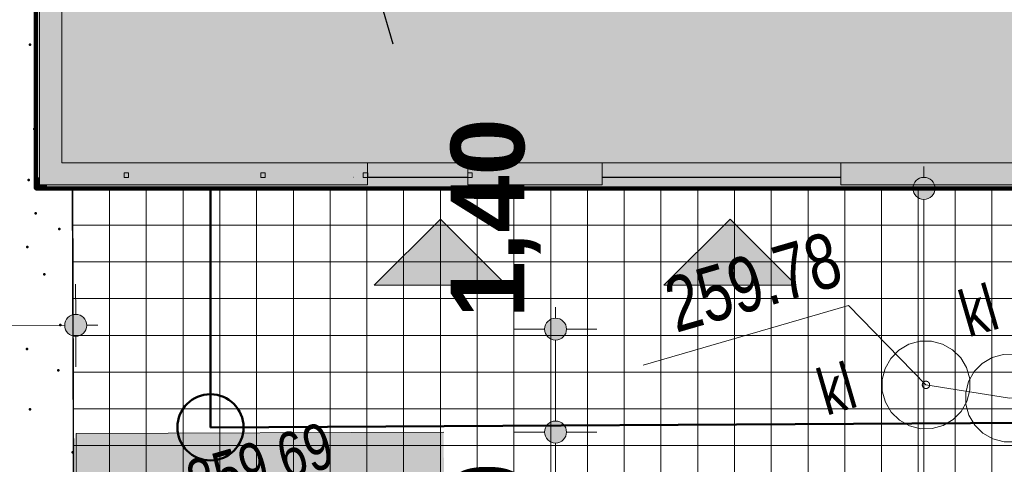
# Model space of a CAD drawing. Header units: millimetres. Extents: x -105537 to 923666, y -162842 to 175608.
# Tile 8 of 41: x -722 to 12670, y -3754 to 2296. Entities that reach past the tile are written whole.
import ezdxf
from ezdxf.xclip import XClip

# ---------------------------------------------------------------- set-up
doc = ezdxf.new("R2010")
doc.units = ezdxf.units.MM
doc.header["$MEASUREMENT"] = 0
doc.header["$XCLIPFRAME"] = 0
doc.linetypes.add('Przerywana', pattern=[2400, 1200, -1200])
doc.linetypes.add('Wipeout_Contour', pattern=[1000, 0, -1000])
for name, color, linetype, lineweight in [('0_Nr_pióra__1', 7, 'Continuous', 13), ('Nowe_01-PZT-WYPEŁNIENIA_Nr_pióra__18', 9, 'Continuous', 13), ('Nowe_01-PZT-WYPEŁNIENIA_Nr_pióra__208', 7, 'Continuous', 100), ('Nowe_02-PZT-OBIEKTY_Nr_pióra__1', 7, 'Continuous', 13), ('Nowe_02-PZT-OBIEKTY_Nr_pióra__4', 7, 'Continuous', 13), ('Nowe_02-PZT-OBIEKTY_Nr_pióra__46', 7, 'Continuous', 15), ('Nowe_A__SCIANY_Nr_pióra__27', 7, 'Continuous', 25), ('Nowe_A__SCIANY_Nr_pióra__87', 7, 'Continuous', 13), ('Nowe_A__STROPY_Nr_pióra__89', 7, 'Continuous', 13), ('Nowe_A_TER_UZBROJENIE_Nr_pióra__223', 34, 'Continuous', 50), ('Nowe_A_WYM_SYTUACJA_Nr_pióra__1', 7, 'Continuous', 13), ('Nowe_A_WYM_SYTUACJA_Nr_pióra__25', 7, 'Continuous', 25), ('Nowe_A_WYM_SYTUACJA_Nr_pióra__45', 7, 'Continuous', 15), ('Nowe_A_WYM_SYTUACJA_Nr_pióra__85', 7, 'Continuous', 13), ('Wadowice Wałowa mdcp500_2_GES_PrzewodKanalizacyjny_Nr_pióra__34', 34, 'Continuous', 18), ('Wadowice Wałowa mdcp500_2_GES_Rzedna_Nr_pióra__34', 34, 'Continuous', 18), ('Wadowice Wałowa mdcp500_2_GES_UrzadzeniaSiecKanalizacyjna_Nr_pióra__34', 34, 'Continuous', 18), ('Wadowice Wałowa mdcp500_2_OT_Rzedna_Nr_pióra__7', 7, 'Continuous', 18), ('Wadowice Wałowa mdcp500_3_0_Nr_pióra__1', 7, 'Continuous', 13)]:
    doc.layers.add(name, color=color, linetype=linetype, lineweight=lineweight)
for name, color, linetype in [('A__!REF_RYSUNKI', 7, 'Continuous'), ('Nowe_01-PZT-WYPEŁNIENIA', 7, 'Continuous'), ('Nowe_02-PZT-OBIEKTY', 7, 'Continuous'), ('Nowe_A__SCIANY', 7, 'Continuous'), ('Nowe_A__STROPY', 7, 'Continuous'), ('Nowe_A_WYM_SYTUACJA', 7, 'Continuous')]:
    doc.layers.add(name, color=color, linetype=linetype)
for name, color, linetype, lineweight, true_color in [('Nowe_01-PZT-WYPEŁNIENIA_Nr_pióra__242', 7, 'Continuous', 13, 0xa7a7a7), ('Nowe_01-PZT-WYPEŁNIENIA_Nr_pióra__249', 7, 'Continuous', 13, 0x595959), ('Nowe_01-PZT-WYPEŁNIENIA_Nr_pióra__253', 7, 'Continuous', 13, 0xccf4b0), ('Nowe_01-PZT-WYPEŁNIENIA_Nr_pióra__95', 7, 'Continuous', 50, 0xe1e100), ('Nowe_02-PZT-OBIEKTY_Nr_pióra__17', 7, 'Continuous', 30, 0xde1212), ('Nowe_02-PZT-OBIEKTY_Nr_pióra__55', 7, 'Continuous', 35, 0x0069d2), ('Nowe_03-PZT-LINIE RÓŻNE_Nr_pióra__244', 7, 'Continuous', 13, 0x4e4e4e), ('Nowe_A__SCIANY_Nr_pióra__174', 7, 'Continuous', 5, 0x6a6a6a)]:
    doc.layers.add(name, color=color, linetype=linetype, lineweight=lineweight, true_color=true_color)
doc.styles.add('STYL_AUTOMATYCZNY_3', font='arial.ttf')
doc.styles.add('STYL_AUTOMATYCZNY_5', font='arial.ttf')
doc.styles.add('STYL_AUTOMATYCZNY_6', font='arial.ttf', dxfattribs={"width": 0.75})
doc.dimstyles.new('STYL_AUTOMATYCZNY__1', dxfattribs={"dimtxt": 1000, "dimasz": 570, "dimexe": 0.18, "dimexo": 0.0625, "dimgap": 0, "dimtad": 1, "dimlfac": 0.001, "dimzin": 0, "dimdsep": 46, "dimtxsty": 'STYL_AUTOMATYCZNY_5', "dimblk": 'ARROWHEAD_11', "dimblk1": 'ARROWHEAD_11', "dimblk2": 'ARROWHEAD_11', "dimcen": 0.09, "dimse1": 1, "dimse2": 1, "dimclrd": 7, "dimclre": 7, "dimclrt": 7, "dimadec": 0, "dimazin": 0, "dimtfac": 1, "dimtdec": 4, "dimtmove": 0, "dimatfit": 3, "dimfxl": 1, "dimtolj": 1, "dimtzin": 0, "dimarcsym": 0})
doc.dimstyles.new('STYL_AUTOMATYCZNY__2', dxfattribs={"dimtxt": 1000, "dimasz": 570, "dimexe": 0.18, "dimexo": 0.0625, "dimgap": 0, "dimtad": 1, "dimtih": 1, "dimtoh": 1, "dimlfac": 0.001, "dimzin": 0, "dimdsep": 46, "dimtxsty": 'STYL_AUTOMATYCZNY_5', "dimblk": 'ARROWHEAD_11', "dimblk1": 'ARROWHEAD_11', "dimblk2": 'ARROWHEAD_11', "dimcen": 0.09, "dimse1": 1, "dimse2": 1, "dimclrd": 7, "dimclre": 7, "dimclrt": 7, "dimadec": 0, "dimazin": 0, "dimtfac": 1, "dimtdec": 4, "dimtmove": 0, "dimatfit": 3, "dimfxl": 1, "dimtolj": 1, "dimtzin": 0, "dimarcsym": 0})
doc.dimstyles.new('STYL_AUTOMATYCZNY__4', dxfattribs={"dimtxt": 1000, "dimasz": 570, "dimexe": 0.18, "dimexo": 0.0625, "dimgap": 0, "dimtad": 1, "dimlfac": 0.001, "dimzin": 0, "dimdsep": 46, "dimtxsty": 'STYL_AUTOMATYCZNY_5', "dimblk": 'ARROWHEAD_11', "dimblk1": 'ARROWHEAD_11', "dimblk2": 'ARROWHEAD_11', "dimcen": 0.09, "dimse1": 1, "dimse2": 1, "dimclrd": 7, "dimclre": 7, "dimclrt": 7, "dimadec": 0, "dimazin": 0, "dimtfac": 1, "dimtdec": 4, "dimtmove": 2, "dimatfit": 3, "dimfxl": 1, "dimtolj": 1, "dimtzin": 0, "dimarcsym": 0})
picture_1 = doc.add_image_def('image1.tif', size_in_pixel=(6904, 2168))

# ---------------------------------------------------------------- blocks, each defined once
blk = doc.blocks.new('Rysunek_1_3', base_point=(73226, -6125))
at = {"layer": 'Wadowice Wałowa mdcp500_3_0_Nr_pióra__1', "color": 7, "lineweight": 13}
image = blk.add_image(picture_1, insert=(-79879, -3368), size_in_units=(292228, 91739), rotation=16.24147, dxfattribs=at)
image.set_boundary_path([(-0.5, -0.5), (6903.5, 2167.5)])
blk = doc.blocks.new('*X3')
at = {"layer": 'Nowe_01-PZT-WYPEŁNIENIA_Nr_pióra__95', "color": 52, "linetype": 'Continuous', "lineweight": 50, "true_color": 0xe1e100}
for p in [(-581, 1956), (-524, 808), (-598, 114), (-236, 0), (-503, -338), (-183, -550), (-616, -799), (-385, -1167), (-170, -1860), (-620, -2184), (-196, -2476), (-581, -3005), (0, -3591)]:
    blk.add_point(p, dxfattribs=at)
blk = doc.blocks.new('Wypełnienie_1_1')
at = {"color": 254, "linetype": 'Wipeout_Contour', "lineweight": 0, "ltscale": 110494.15238}
blk.add_wipeout([(-6905, -14680), (49, -14951), (-9, 0), (-500, 0), (-510, 15000), (13319, 15000), (13400, 19233), (-7211, 18978)], dxfattribs=at).dxf.layer = 'Nowe_01-PZT-WYPEŁNIENIA'
at = {"layer": 'Nowe_01-PZT-WYPEŁNIENIA_Nr_pióra__253', "color": 254, "linetype": 'Continuous', "lineweight": 13, "true_color": 0xccf4b0, "flags": 128}
blk.add_lwpolyline([(-6905, -14680), (49, -14951), (-9, 0), (-500, 0), (-510, 15000), (13319, 15000), (13400, 19233), (-7211, 18978)], close=True, dxfattribs=at)
at = {"layer": 'Nowe_01-PZT-WYPEŁNIENIA_Nr_pióra__95', "color": 52, "linetype": 'Continuous', "lineweight": 50, "true_color": 0xe1e100}
blk.add_blockref('*X3', (0, 0), dxfattribs=at)
blk = doc.blocks.new('Strop_1_1', base_point=(-150, 350))
at = {"layer": 'Nowe_A__STROPY_Nr_pióra__89', "color": 7, "linetype": 'Continuous', "lineweight": 13, "flags": 128}
blk.add_lwpolyline([(-150, 350), (36150, 350), (36150, 14650), (-150, 14650)], close=True, dxfattribs=at)
blk = doc.blocks.new('Strop_2_1', base_point=(-12989, -15343))
at = {"layer": 'Nowe_A__STROPY_Nr_pióra__89', "color": 7, "linetype": 'Continuous', "lineweight": 13, "flags": 128}
blk.add_lwpolyline([(-150, 14650), (36150, 14650), (36150, 350), (-150, 350)], close=True, dxfattribs=at)
blk = doc.blocks.new('Ściana_1_1', base_point=(-350, 150))
at = {"layer": 'Nowe_A__SCIANY_Nr_pióra__174', "linetype": 'Continuous', "lineweight": 5, "true_color": 0x6a6a6a}
for points in [[(-500, 150), (-500, 0), (-350, 150)], [(-350, 150), (-500, 0), (-350, 0)], [(36350, 150), (-350, 150), (-350, 0), (36350, 0)]]:
    blk.add_hatch(color=251, dxfattribs=at).paths.add_polyline_path(points)
at = {"layer": 'Nowe_A__SCIANY_Nr_pióra__27', "color": 7, "linetype": 'Continuous', "lineweight": 25, "flags": 128}
for points in [[(-500, 0), (-500, 150)], [(3666, 150), (-350, 150)], [(5566, 150), (3816, 150)], [(36350, 150), (5716, 150)], [(-500, 0), (36500, 0)]]:
    blk.add_lwpolyline(points, dxfattribs=at)
blk = doc.blocks.new('Ściana_4_1', base_point=(-350, 14850))
at = {"layer": 'Nowe_A__SCIANY_Nr_pióra__174', "linetype": 'Continuous', "lineweight": 5, "true_color": 0x6a6a6a}
blk.add_hatch(color=251, dxfattribs=at).paths.add_polyline_path([(-350, 150), (-350, 14850), (-500, 14850), (-500, 150)])
at = {"layer": 'Nowe_A__SCIANY_Nr_pióra__27', "color": 7, "linetype": 'Continuous', "lineweight": 25, "flags": 128}
for points in [[(-500, 14850), (-500, 150)], [(-350, 7000), (-350, 14850)], [(-350, 3300), (-350, 6850)], [(-350, 150), (-350, 3150)]]:
    blk.add_lwpolyline(points, dxfattribs=at)
blk = doc.blocks.new('Ściana_5_1', base_point=(-350, 150))
at = {"color": 254, "linetype": 'Wipeout_Contour', "lineweight": 0, "ltscale": 1307.557538}
blk.add_wipeout([(-350, 150), (-450, 150), (-450, 50)], dxfattribs=at).dxf.layer = 'Nowe_A__SCIANY'
at = {"color": 254, "linetype": 'Wipeout_Contour', "lineweight": 0, "ltscale": 15660.548975}
blk.add_wipeout([(3816, 50), (4011, 50), (4011, 150), (3816, 150)], dxfattribs=at).dxf.layer = 'Nowe_A__SCIANY'
at = {"color": 254, "linetype": 'Wipeout_Contour', "lineweight": 0, "ltscale": 1256.764752}
blk.add_wipeout([(-350, 350), (-350, 150), (-150, 350)], dxfattribs=at).dxf.layer = 'Nowe_A__SCIANY'
at = {"color": 254, "linetype": 'Wipeout_Contour', "lineweight": 0, "ltscale": 15691.163879}
blk.add_wipeout([(3816, 150), (4011, 150), (4011, 350), (3816, 350)], dxfattribs=at).dxf.layer = 'Nowe_A__SCIANY'
at = {"layer": 'Nowe_A__SCIANY_Nr_pióra__87', "color": 7, "linetype": 'Continuous', "lineweight": 13, "flags": 128}
for points in [[(4011, 350), (3816, 350)], [(4011, 150), (4011, 350)], [(4011, 50), (4011, 150)]]:
    blk.add_lwpolyline(points, dxfattribs=at)
at = {"color": 254, "linetype": 'Wipeout_Contour', "lineweight": 0, "ltscale": 1187.462863}
blk.add_wipeout([(-450, 50), (-350, 50), (-350, 150)], dxfattribs=at).dxf.layer = 'Nowe_A__SCIANY'
at = {"layer": 'Nowe_A__SCIANY_Nr_pióra__87', "color": 7, "linetype": 'Continuous', "lineweight": 13, "flags": 128}
blk.add_lwpolyline([(-450, 50), (-450, 150)], dxfattribs=at)
at = {"color": 254, "linetype": 'Wipeout_Contour', "lineweight": 0, "ltscale": 8069.02396}
blk.add_wipeout([(-350, 50), (3666, 50), (3666, 150), (-350, 150)], dxfattribs=at).dxf.layer = 'Nowe_A__SCIANY'
at = {"layer": 'Nowe_A__SCIANY_Nr_pióra__87', "color": 7, "linetype": 'Continuous', "lineweight": 13, "flags": 128}
blk.add_lwpolyline([(-450, 50), (4011, 50)], dxfattribs=at)
at = {"color": 254, "linetype": 'Wipeout_Contour', "lineweight": 0, "ltscale": 974.023189}
blk.add_wipeout([(-150, 350), (-350, 150), (-150, 150)], dxfattribs=at).dxf.layer = 'Nowe_A__SCIANY'
at = {"color": 254, "linetype": 'Wipeout_Contour', "lineweight": 0, "ltscale": 7943.548192}
blk.add_wipeout([(3666, 350), (-150, 350), (-150, 150), (3666, 150)], dxfattribs=at).dxf.layer = 'Nowe_A__SCIANY'
at = {"layer": 'Nowe_A__SCIANY_Nr_pióra__87', "color": 7, "linetype": 'Continuous', "lineweight": 13, "flags": 128}
blk.add_lwpolyline([(3666, 350), (-150, 350)], dxfattribs=at)
blk = doc.blocks.new('Ściana_8_1', base_point=(-350, 14850))
at = {"color": 254, "linetype": 'Wipeout_Contour', "lineweight": 0, "ltscale": 44765.506575}
blk.add_wipeout([(-350, 14950), (-450, 14950), (-350, 14850)], dxfattribs=at).dxf.layer = 'Nowe_A__SCIANY'
at = {"color": 254, "linetype": 'Wipeout_Contour', "lineweight": 0, "ltscale": 20372.50821}
blk.add_wipeout([(-350, 3300), (-350, 6850), (-450, 6850), (-450, 3300)], dxfattribs=at).dxf.layer = 'Nowe_A__SCIANY'
at = {"color": 254, "linetype": 'Wipeout_Contour', "lineweight": 0, "ltscale": 7207.345007}
blk.add_wipeout([(-450, 3150), (-450, 150), (-350, 150), (-350, 3150)], dxfattribs=at).dxf.layer = 'Nowe_A__SCIANY'
at = {"color": 254, "linetype": 'Wipeout_Contour', "lineweight": 0, "ltscale": 44356.161424}
blk.add_wipeout([(-150, 14850), (-350, 14850), (-150, 14650)], dxfattribs=at).dxf.layer = 'Nowe_A__SCIANY'
at = {"color": 254, "linetype": 'Wipeout_Contour', "lineweight": 0, "ltscale": 20332.229346}
blk.add_wipeout([(-150, 3300), (-150, 6850), (-350, 6850), (-350, 3300)], dxfattribs=at).dxf.layer = 'Nowe_A__SCIANY'
at = {"color": 254, "linetype": 'Wipeout_Contour', "lineweight": 0, "ltscale": 7199.298302}
blk.add_wipeout([(-150, 350), (-150, 3150), (-350, 3150), (-350, 350)], dxfattribs=at).dxf.layer = 'Nowe_A__SCIANY'
at = {"layer": 'Nowe_A__SCIANY_Nr_pióra__87', "color": 7, "linetype": 'Continuous', "lineweight": 13, "flags": 128}
for points in [[(-150, 3300), (-150, 6850)], [(-150, 350), (-150, 3150)]]:
    blk.add_lwpolyline(points, dxfattribs=at)
at = {"color": 254, "linetype": 'Wipeout_Contour', "lineweight": 0, "ltscale": 44667.200328}
blk.add_wipeout([(-350, 14850), (-450, 14950), (-450, 14850)], dxfattribs=at).dxf.layer = 'Nowe_A__SCIANY'
at = {"layer": 'Nowe_A__SCIANY_Nr_pióra__87', "color": 7, "linetype": 'Continuous', "lineweight": 13, "flags": 128}
blk.add_lwpolyline([(-450, 14950), (-350, 14950)], dxfattribs=at)
at = {"color": 254, "linetype": 'Wipeout_Contour', "lineweight": 0, "ltscale": 43733.858975}
blk.add_wipeout([(-350, 7000), (-350, 14850), (-450, 14850), (-450, 7000)], dxfattribs=at).dxf.layer = 'Nowe_A__SCIANY'
at = {"layer": 'Nowe_A__SCIANY_Nr_pióra__87', "color": 7, "linetype": 'Continuous', "lineweight": 13, "flags": 128}
blk.add_lwpolyline([(-450, 14950), (-450, 150)], dxfattribs=at)
at = {"color": 254, "linetype": 'Wipeout_Contour', "lineweight": 0, "ltscale": 44158.567518}
blk.add_wipeout([(-150, 14650), (-350, 14850), (-350, 14650)], dxfattribs=at).dxf.layer = 'Nowe_A__SCIANY'
at = {"color": 254, "linetype": 'Wipeout_Contour', "lineweight": 0, "ltscale": 43315.012474}
blk.add_wipeout([(-150, 7000), (-150, 14650), (-350, 14650), (-350, 7000)], dxfattribs=at).dxf.layer = 'Nowe_A__SCIANY'
at = {"layer": 'Nowe_A__SCIANY_Nr_pióra__87', "color": 7, "linetype": 'Continuous', "lineweight": 13, "flags": 128}
blk.add_lwpolyline([(-150, 7000), (-150, 14650)], dxfattribs=at)
blk = doc.blocks.new('Ściana_9_1', base_point=(5371, 150))
at = {"color": 254, "linetype": 'Wipeout_Contour', "lineweight": 0, "ltscale": 21878.732221}
blk.add_wipeout([(5566, 150), (5371, 150), (5371, 50), (5566, 50)], dxfattribs=at).dxf.layer = 'Nowe_A__SCIANY'
at = {"color": 254, "linetype": 'Wipeout_Contour', "lineweight": 0, "ltscale": 25831.544869}
blk.add_wipeout([(5716, 50), (7198, 50), (7198, 150), (5716, 150)], dxfattribs=at).dxf.layer = 'Nowe_A__SCIANY'
at = {"layer": 'Nowe_A__SCIANY_Nr_pióra__87', "color": 7, "linetype": 'Continuous', "lineweight": 13, "flags": 128}
blk.add_lwpolyline([(5371, 50), (7198, 50)], dxfattribs=at)
at = {"color": 254, "linetype": 'Wipeout_Contour', "lineweight": 0, "ltscale": 21900.657626}
blk.add_wipeout([(5566, 350), (5371, 350), (5371, 150), (5566, 150)], dxfattribs=at).dxf.layer = 'Nowe_A__SCIANY'
at = {"color": 254, "linetype": 'Wipeout_Contour', "lineweight": 0, "ltscale": 25850.356348}
blk.add_wipeout([(5716, 150), (7198, 150), (7198, 350), (5716, 350)], dxfattribs=at).dxf.layer = 'Nowe_A__SCIANY'
at = {"layer": 'Nowe_A__SCIANY_Nr_pióra__87', "color": 7, "linetype": 'Continuous', "lineweight": 13, "flags": 128}
for points in [[(5566, 350), (5371, 350)], [(5371, 150), (5371, 350)], [(7198, 350), (5716, 350)], [(7198, 150), (7198, 350)], [(5371, 50), (5371, 150)], [(7198, 50), (7198, 150)]]:
    blk.add_lwpolyline(points, dxfattribs=at)
blk = doc.blocks.new('Ściana_10_1', base_point=(10448, 150))
at = {"color": 254, "linetype": 'Wipeout_Contour', "lineweight": 0, "ltscale": 47529.758592}
blk.add_wipeout([(10448, 50), (13316, 50), (13316, 150), (10448, 150)], dxfattribs=at).dxf.layer = 'Nowe_A__SCIANY'
at = {"layer": 'Nowe_A__SCIANY_Nr_pióra__87', "color": 7, "linetype": 'Continuous', "lineweight": 13, "flags": 128}
blk.add_lwpolyline([(10448, 50), (13316, 50)], dxfattribs=at)
at = {"color": 254, "linetype": 'Wipeout_Contour', "lineweight": 0, "ltscale": 47540.001403}
blk.add_wipeout([(10448, 150), (13316, 150), (13316, 350), (10448, 350)], dxfattribs=at).dxf.layer = 'Nowe_A__SCIANY'
at = {"layer": 'Nowe_A__SCIANY_Nr_pióra__87', "color": 7, "linetype": 'Continuous', "lineweight": 13, "flags": 128}
for points in [[(13316, 350), (10448, 350)], [(10448, 150), (10448, 350)], [(13316, 150), (13316, 350)], [(10448, 50), (10448, 150)], [(13316, 50), (13316, 150)]]:
    blk.add_lwpolyline(points, dxfattribs=at)
blk = doc.blocks.new('Symbol wejścia 27[4]_1', base_point=(8041, -1317))
at = {"layer": 'Nowe_02-PZT-OBIEKTY_Nr_pióra__17', "linetype": 'Continuous', "lineweight": 30, "true_color": 0xde1212}
blk.add_hatch(color=12, dxfattribs=at).paths.add_polyline_path([(8041, -1317), (9841, -1317), (8941, -417)])
at = {"layer": 'Nowe_02-PZT-OBIEKTY_Nr_pióra__1', "color": 7, "linetype": 'Continuous', "lineweight": 13}
for p, q in [((8041, -1317), (8941, -417)), ((9841, -1317), (8941, -417)), ((8041, -1317), (9841, -1317))]:
    blk.add_line(p, q, dxfattribs=at)
blk = doc.blocks.new('Symbol wejścia 27[11]_1', base_point=(4101, -1317))
at = {"layer": 'Nowe_02-PZT-OBIEKTY_Nr_pióra__55', "linetype": 'Continuous', "lineweight": 35, "true_color": 0x0069d2}
blk.add_hatch(color=152, dxfattribs=at).paths.add_polyline_path([(4101, -1317), (5901, -1317), (5001, -417)])
at = {"layer": 'Nowe_02-PZT-OBIEKTY_Nr_pióra__1', "color": 7, "linetype": 'Continuous', "lineweight": 13}
for p, q in [((4101, -1317), (5001, -417)), ((5901, -1317), (5001, -417)), ((4101, -1317), (5901, -1317))]:
    blk.add_line(p, q, dxfattribs=at)
blk = doc.blocks.new('*D74')
at = {"layer": 'Nowe_A_WYM_SYTUACJA_Nr_pióra__45', "linetype": 'Continuous', "lineweight": 15}
for points in [[(-9881, 14964), (-9870, 14906), (-9837, 14858), (-9789, 14825), (-9731, 14814), (-9674, 14825), (-9625, 14858), (-9593, 14906), (-9581, 14964), (-9593, 15021), (-9625, 15070), (-9674, 15102), (-9731, 15114), (-9789, 15102), (-9837, 15070), (-9870, 15021)], [(-9822, -36), (-9811, -94), (-9778, -142), (-9730, -175), (-9672, -186), (-9615, -175), (-9566, -142), (-9534, -94), (-9522, -36), (-9534, 21), (-9566, 70), (-9615, 102), (-9672, 114), (-9730, 102), (-9778, 70), (-9811, 21)]]:
    blk.add_hatch(color=7, dxfattribs=at).paths.add_polyline_path(points)
at = {"layer": 'Nowe_A_WYM_SYTUACJA_Nr_pióra__45', "color": 7, "linetype": 'Continuous', "lineweight": 15}
for centre in [(-9731, 14964), (-9672, -36)]:
    blk.add_circle(centre, 150, dxfattribs=at)
at = {"layer": 'Nowe_A_WYM_SYTUACJA_Nr_pióra__85', "color": 7, "linetype": 'Continuous', "lineweight": 13}
for p, q in [((-10294, 14961), (-9881, 14963)), ((-9581, 14964), (-9169, 14966)), ((-9731, 14814), (-9673, 114)), ((-10235, -38), (-9822, -37)), ((-9522, -36), (-9110, -34))]:
    blk.add_line(p, q, dxfattribs=at)
at = {"layer": 'Nowe_A_WYM_SYTUACJA_Nr_pióra__1', "color": 7, "lineweight": 13, "insert": (-9895, 5747), "char_height": 1000, "attachment_point": 7, "rotation": 90.2258, "style": 'STYL_AUTOMATYCZNY_5'}
blk.add_mtext('\\A1;{\\pql;\\fArial|b1|i0|c238|p0;\\W1.000000;15,00}', dxfattribs=at)
blk = doc.blocks.new('ARROWHEAD_11')
at = {"color": 0, "linetype": 'Continuous', "lineweight": 0}
blk.add_line((0, 0), (-1, 0), dxfattribs=at)
at = {"color": 0, "linetype": 'Continuous', "lineweight": 0, "const_width": 0.25, "flags": 128}
blk.add_lwpolyline([(-0.125, 0, 1), (0.125, 0, 1)], format="xyb", close=True, dxfattribs=at)
blk = doc.blocks.new('*D75')
at = {"layer": 'Nowe_A_WYM_SYTUACJA_Nr_pióra__45', "linetype": 'Continuous', "lineweight": 15}
for points in [[(-9822, -36), (-9811, -94), (-9778, -142), (-9730, -175), (-9672, -186), (-9615, -175), (-9566, -142), (-9534, -94), (-9522, -36), (-9534, 21), (-9566, 70), (-9615, 102), (-9672, 114), (-9730, 102), (-9778, 70), (-9811, 21)], [(-9751, -18042), (-9740, -18099), (-9707, -18148), (-9659, -18180), (-9601, -18192), (-9544, -18180), (-9495, -18148), (-9463, -18099), (-9451, -18042), (-9463, -17984), (-9495, -17936), (-9544, -17903), (-9601, -17892), (-9659, -17903), (-9707, -17936), (-9740, -17984)]]:
    blk.add_hatch(color=7, dxfattribs=at).paths.add_polyline_path(points)
at = {"layer": 'Nowe_A_WYM_SYTUACJA_Nr_pióra__45', "color": 7, "linetype": 'Continuous', "lineweight": 15}
blk.add_circle((-9601, -18042), 150, dxfattribs=at)
at = {"layer": 'Nowe_A_WYM_SYTUACJA_Nr_pióra__85', "color": 7, "linetype": 'Continuous', "lineweight": 13}
for p, q in [((-9672, -186), (-9602, -17892)), ((-10164, -18044), (-9751, -18042)), ((-9451, -18041), (-9039, -18039)), ((-9601, -18192), (-9600, -18342))]:
    blk.add_line(p, q, dxfattribs=at)
at = {"layer": 'Nowe_A_WYM_SYTUACJA_Nr_pióra__1', "color": 7, "lineweight": 13, "insert": (-9830, -10756), "char_height": 1000, "attachment_point": 7, "rotation": 90.2258, "style": 'STYL_AUTOMATYCZNY_5'}
blk.add_mtext('\\A1;{\\pql;\\fArial|b1|i0|c238|p0;\\W1.000000;18,01}', dxfattribs=at)
blk = doc.blocks.new('*D81')
at = {"layer": 'Nowe_A_WYM_SYTUACJA_Nr_pióra__45', "linetype": 'Continuous', "lineweight": 15}
for points in [[(-109, -1864), (-98, -1921), (-65, -1970), (-17, -2003), (41, -2014), (98, -2003), (147, -1970), (179, -1921), (191, -1864), (179, -1807), (147, -1758), (98, -1725), (41, -1714), (-17, -1725), (-65, -1758), (-98, -1807)], [(-7153, -1892), (-7141, -1949), (-7109, -1998), (-7060, -2030), (-7003, -2042), (-6945, -2030), (-6897, -1998), (-6864, -1949), (-6853, -1892), (-6864, -1834), (-6897, -1786), (-6945, -1753), (-7003, -1742), (-7060, -1753), (-7109, -1786), (-7141, -1834)]]:
    blk.add_hatch(color=7, dxfattribs=at).paths.add_polyline_path(points)
at = {"layer": 'Nowe_A_WYM_SYTUACJA_Nr_pióra__45', "color": 7, "linetype": 'Continuous', "lineweight": 15}
for centre in [(41, -1864), (-7003, -1892)]:
    blk.add_circle(centre, 150, dxfattribs=at)
at = {"layer": 'Nowe_A_WYM_SYTUACJA_Nr_pióra__85', "color": 7, "linetype": 'Continuous', "lineweight": 13}
for p, q in [((-7003, -1742), (-7005, -1329)), ((40, -1714), (38, -1301)), ((-6853, -1891), (-109, -1865)), ((191, -1863), (341, -1863)), ((-7303, -1893), (-7153, -1892)), ((-7001, -2454), (-7002, -2042)), ((43, -2426), (41, -2014))]:
    blk.add_line(p, q, dxfattribs=at)
at = {"layer": 'Nowe_A_WYM_SYTUACJA_Nr_pióra__1', "color": 7, "lineweight": 13, "insert": (-4816, -1683), "char_height": 1000, "attachment_point": 7, "rotation": 0.2258, "style": 'STYL_AUTOMATYCZNY_5'}
blk.add_mtext('\\A1;{\\pql;\\fArial|b1|i0|c238|p0;\\W1.000000;7,04}', dxfattribs=at)
blk = doc.blocks.new('*D82')
at = {"layer": 'Nowe_A_WYM_SYTUACJA_Nr_pióra__45', "linetype": 'Continuous', "lineweight": 15}
for points in [[(-8928, 3906), (-8917, 3848), (-8884, 3800), (-8835, 3767), (-8778, 3756), (-8721, 3767), (-8672, 3800), (-8640, 3848), (-8628, 3906), (-8640, 3963), (-8672, 4012), (-8721, 4044), (-8778, 4056), (-8835, 4044), (-8884, 4012), (-8917, 3963)], [(-500, 3906), (-489, 3848), (-456, 3800), (-407, 3767), (-350, 3756), (-293, 3767), (-244, 3800), (-211, 3848), (-200, 3906), (-211, 3963), (-244, 4012), (-293, 4044), (-350, 4056), (-407, 4044), (-456, 4012), (-489, 3963)]]:
    blk.add_hatch(color=7, dxfattribs=at).paths.add_polyline_path(points)
at = {"layer": 'Nowe_A_WYM_SYTUACJA_Nr_pióra__45', "color": 7, "linetype": 'Continuous', "lineweight": 15}
for centre in [(-8778, 3906), (-350, 3906)]:
    blk.add_circle(centre, 150, dxfattribs=at)
at = {"layer": 'Nowe_A_WYM_SYTUACJA_Nr_pióra__85', "color": 7, "linetype": 'Continuous', "lineweight": 13}
for p, q in [((-8778, 4056), (-8778, 4468)), ((-350, 4056), (-350, 4468)), ((-9078, 3906), (-8928, 3906)), ((-8628, 3906), (-500, 3906)), ((-200, 3906), (-50, 3906)), ((-8778, 3343), (-8778, 3756)), ((-350, 3343), (-350, 3756))]:
    blk.add_line(p, q, dxfattribs=at)
at = {"layer": 'Nowe_A_WYM_SYTUACJA_Nr_pióra__1', "color": 7, "lineweight": 13, "insert": (-5899, 4106), "char_height": 1000, "attachment_point": 7, "style": 'STYL_AUTOMATYCZNY_5'}
blk.add_mtext('\\A1;{\\pql;\\fArial|b1|i0|c238|p0;\\W1.000000;8,43}', dxfattribs=at)
blk = doc.blocks.new('*D91')
at = {"layer": 'Nowe_A_WYM_SYTUACJA_Nr_pióra__45', "linetype": 'Continuous', "lineweight": 15}
for points in [[(11426, 0), (11438, -57), (11470, -106), (11519, -139), (11576, -150), (11634, -139), (11682, -106), (11715, -57), (11726, 0), (11715, 57), (11682, 106), (11634, 139), (11576, 150), (11519, 139), (11470, 106), (11438, 57)], [(11426, -36699), (11438, -36756), (11470, -36805), (11519, -36837), (11576, -36849), (11634, -36837), (11682, -36805), (11715, -36756), (11726, -36699), (11715, -36641), (11682, -36593), (11634, -36560), (11576, -36549), (11519, -36560), (11470, -36593), (11438, -36641)]]:
    blk.add_hatch(color=7, dxfattribs=at).paths.add_polyline_path(points)
at = {"layer": 'Nowe_A_WYM_SYTUACJA_Nr_pióra__45', "color": 7, "linetype": 'Continuous', "lineweight": 15}
for centre in [(11576, 0), (11576, -36699)]:
    blk.add_circle(centre, 150, dxfattribs=at)
at = {"layer": 'Nowe_A_WYM_SYTUACJA_Nr_pióra__85', "color": 7, "linetype": 'Continuous', "lineweight": 13}
for p, q in [((11576, 150), (11576, 300)), ((11426, 0), (11014, 0)), ((12139, 0), (11726, 0)), ((11576, -36549), (11576, -150)), ((11426, -36699), (11014, -36699)), ((12139, -36699), (11726, -36699)), ((11576, -36999), (11576, -36849))]:
    blk.add_line(p, q, dxfattribs=at)
at = {"layer": 'Nowe_A_WYM_SYTUACJA_Nr_pióra__1', "color": 7, "lineweight": 13, "insert": (11376, -19191), "char_height": 1000, "attachment_point": 7, "rotation": 90, "style": 'STYL_AUTOMATYCZNY_5'}
blk.add_mtext('\\A1;{\\pql;\\fArial|b1|i0|c238|p0;\\W1.000000;36,70}', dxfattribs=at)
blk = doc.blocks.new('Koty wysokościowe_1_1', base_point=(3796, 3881))
at = {"layer": 'Nowe_A_WYM_SYTUACJA_Nr_pióra__25', "linetype": 'Continuous', "lineweight": 25}
for points in [[(3796, 3881), (4757, 4160), (4576, 4507), (4278, 4757), (3905, 4875), (3517, 4841)], [(3796, 3881), (2836, 3601), (3016, 3255), (3315, 3004), (3687, 2887), (4076, 2921)]]:
    blk.add_hatch(color=7, dxfattribs=at).paths.add_polyline_path(points)
at = {"layer": 'Nowe_A_WYM_SYTUACJA_Nr_pióra__25', "color": 7, "linetype": 'Continuous', "lineweight": 25}
for p, q in [((4356, 1961), (3237, 5801)), ((1876, 3321), (5717, 4440))]:
    blk.add_line(p, q, dxfattribs=at)
blk.add_circle((3796, 3881), 1000, dxfattribs=at)
at = {"layer": 'Nowe_A_WYM_SYTUACJA_Nr_pióra__1', "color": 7, "lineweight": 13, "insert": (5561, 4720), "char_height": 1000, "attachment_point": 7, "rotation": 16.2415, "style": 'STYL_AUTOMATYCZNY_5'}
blk.add_mtext('\\A1;{\\pql;\\fArial|b1|i0|c238|p0;\\W1.000000;±0,00=259,95}', dxfattribs=at)
blk = doc.blocks.new('Rysunek_3_2', base_point=(-5551989123, -7375062639))
at = {"layer": 'Wadowice Wałowa mdcp500_2_GES_PrzewodKanalizacyjny_Nr_pióra__34', "color": 34, "linetype": 'Continuous', "lineweight": 18, "flags": 128}
blk.add_lwpolyline([(24753, -4186), (24735, -3515), (14346, -2750), (12741, -2853), (11605, -2673)], dxfattribs=at)
at = {"layer": 'Wadowice Wałowa mdcp500_2_GES_Rzedna_Nr_pióra__34', "color": 34, "linetype": 'Continuous', "lineweight": 18, "flags": 128}
blk.add_lwpolyline([(11605, -2673), (10553, -1592), (7759, -2406)], dxfattribs=at)
at = {"layer": 'Wadowice Wałowa mdcp500_2_GES_Rzedna_Nr_pióra__34', "color": 34, "linetype": 'Continuous', "lineweight": 18}
blk.add_circle((11605, -2673), 50, dxfattribs=at)
at = {"layer": 'Wadowice Wałowa mdcp500_2_GES_UrzadzeniaSiecKanalizacyjna_Nr_pióra__34', "color": 34, "linetype": 'Continuous', "lineweight": 18, "flags": 128}
for points in [[(11244, -3153), (11133, -3043), (11053, -2908), (11011, -2757), (11010, -2600), (11049, -2449), (11126, -2312), (11236, -2200), (11371, -2121), (11521, -2079), (11678, -2078), (11830, -2117), (11966, -2194), (12078, -2303), (12158, -2438), (12200, -2589), (12201, -2746), (12162, -2898), (12085, -3034), (11975, -3146), (11840, -3225), (11689, -3267), (11532, -3269), (11381, -3230)], [(12380, -3332), (12268, -3222), (12189, -3087), (12147, -2937), (12145, -2780), (12184, -2628), (12261, -2492), (12371, -2380), (12506, -2300), (12657, -2259), (12814, -2257), (12965, -2296), (13102, -2373), (13213, -2483), (13293, -2618), (13335, -2769), (13336, -2926), (13297, -3077), (13220, -3214), (13110, -3325), (12976, -3405), (12825, -3447), (12668, -3448), (12516, -3409)]]:
    blk.add_lwpolyline(points, close=True, dxfattribs=at)
at = {"layer": 'Wadowice Wałowa mdcp500_2_GES_Rzedna_Nr_pióra__34', "color": 34, "linetype": 'Continuous', "lineweight": 18, "insert": (8208, -1977), "char_height": 750, "attachment_point": 7, "rotation": 16.2415, "style": 'STYL_AUTOMATYCZNY_6'}
blk.add_mtext('\\A1;{\\pql;\\fArial|b0|i0|c238|p0;\\W0.750000;259.78}', dxfattribs=at)
at = {"layer": 'Wadowice Wałowa mdcp500_2_GES_UrzadzeniaSiecKanalizacyjna_Nr_pióra__34', "color": 34, "linetype": 'Continuous', "lineweight": 18, "char_height": 625, "attachment_point": 4, "rotation": 16.2415, "style": 'STYL_AUTOMATYCZNY_6'}
for insert in [(12094, -1728), (10162, -2794)]:
    blk.add_mtext('\\A1;{\\pql;\\fArial|b0|i0|c238|p0;\\W0.750000;kl}', dxfattribs=dict(at, insert=insert))
at = {"layer": 'Wadowice Wałowa mdcp500_2_OT_Rzedna_Nr_pióra__7', "color": 7, "linetype": 'Continuous', "lineweight": 18, "insert": (1674, -4337), "char_height": 625, "attachment_point": 7, "rotation": 16.2415, "style": 'STYL_AUTOMATYCZNY_6'}
blk.add_mtext('\\A1;{\\pql;\\fArial|b0|i0|c238|p0;\\W0.750000;259.69}', dxfattribs=at)
blk = doc.blocks.new('WSC-miejsca postojowe[20]_1', base_point=(5061, -6915))
at = {"layer": 'Nowe_02-PZT-OBIEKTY_Nr_pióra__55', "linetype": 'Continuous', "lineweight": 0, "true_color": 0x003469}
blk.add_hatch(color=156, dxfattribs=at).paths.add_polyline_path([(5061, -6915), (5046, -3315), (46, -3335), (61, -6935)])
at = {"layer": 'Nowe_02-PZT-OBIEKTY_Nr_pióra__4', "color": 7, "linetype": 'Continuous', "lineweight": 13}
for p, q in [((5046, -3315), (46, -3335)), ((61, -6935), (46, -3335)), ((5061, -6915), (61, -6935))]:
    blk.add_line(p, q, dxfattribs=at)
at = {"layer": 'Nowe_02-PZT-OBIEKTY_Nr_pióra__46', "color": 7, "lineweight": 15, "insert": (4170, -6685), "char_height": 700, "attachment_point": 1, "rotation": 90.2258, "style": 'STYL_AUTOMATYCZNY_3'}
blk.add_mtext('\\A1;{\\pql;\\fArial|b0|i0|c238|p0;\\W1.000000;8\\fArial|b0|i0|c238|p0;\\W1.000000;\\A1{\\H.66x;\\S^  ;}\\fArial|b0|i0|c238|p0;\\W1.000000;\\fArial|b0|i0|c238|p0;\\W1.000000;\\A1{\\H.66x;\\S^  ;}\\fArial|b0|i0|c238|p0;\\W1.000000;\\fArial|b0|i0|c238|p0;\\W1.000000;\\A1{\\H.66x;\\S^  ;}\\fArial|b0|i0|c238|p0;\\W1.000000;\\fArial|b0|i0|c238|p0;\\W1.000000;\\A1{\\H.66x;\\S^  ;}\\fArial|b0|i0|c238|p0;\\W1.000000;\\fArial|b0|i0|c238|p0;\\W1.000000;\\A1{\\H.66x;\\S^  ;}\\fArial|b0|i0|c238|p0;\\W1.000000;\\fArial|b0|i0|c238|p0;\\W1.000000;\\A1{\\H.66x;\\S^  ;}}', dxfattribs=at)
blk = doc.blocks.new('*D103')
at = {"layer": 'Nowe_A_WYM_SYTUACJA_Nr_pióra__45', "linetype": 'Continuous', "lineweight": 15}
for points in [[(6416, -3315), (6428, -3372), (6460, -3421), (6509, -3454), (6566, -3465), (6624, -3454), (6672, -3421), (6705, -3372), (6716, -3315), (6705, -3258), (6672, -3209), (6624, -3176), (6566, -3165), (6509, -3176), (6460, -3209), (6428, -3258)], [(6416, -6915), (6428, -6972), (6460, -7021), (6509, -7053), (6566, -7065), (6624, -7053), (6672, -7021), (6705, -6972), (6716, -6915), (6705, -6857), (6672, -6809), (6624, -6776), (6566, -6765), (6509, -6776), (6460, -6809), (6428, -6857)]]:
    blk.add_hatch(color=7, dxfattribs=at).paths.add_polyline_path(points)
at = {"layer": 'Nowe_A_WYM_SYTUACJA_Nr_pióra__45', "color": 7, "linetype": 'Continuous', "lineweight": 15}
for centre in [(6566, -3315), (6566, -6915)]:
    blk.add_circle(centre, 150, dxfattribs=at)
at = {"layer": 'Nowe_A_WYM_SYTUACJA_Nr_pióra__85', "color": 7, "linetype": 'Continuous', "lineweight": 13}
for p, q in [((6416, -3315), (6004, -3315)), ((7129, -3315), (6716, -3315)), ((6566, -6765), (6566, -3465)), ((6416, -6915), (6004, -6915)), ((7129, -6915), (6716, -6915))]:
    blk.add_line(p, q, dxfattribs=at)
at = {"layer": 'Nowe_A_WYM_SYTUACJA_Nr_pióra__1', "color": 7, "lineweight": 13, "insert": (6366, -6450), "char_height": 1000, "attachment_point": 7, "rotation": 90, "style": 'STYL_AUTOMATYCZNY_5'}
blk.add_mtext('\\A1;{\\pql;\\fArial|b1|i0|c238|p0;\\W1.000000;3,60}', dxfattribs=at)
blk = doc.blocks.new('*D104')
at = {"layer": 'Nowe_A_WYM_SYTUACJA_Nr_pióra__45', "linetype": 'Continuous', "lineweight": 15}
for points in [[(6416, -1915), (6428, -1972), (6460, -2021), (6509, -2054), (6566, -2065), (6624, -2054), (6672, -2021), (6705, -1972), (6716, -1915), (6705, -1858), (6672, -1809), (6624, -1776), (6566, -1765), (6509, -1776), (6460, -1809), (6428, -1858)], [(6416, -3315), (6428, -3372), (6460, -3421), (6509, -3454), (6566, -3465), (6624, -3454), (6672, -3421), (6705, -3372), (6716, -3315), (6705, -3258), (6672, -3209), (6624, -3176), (6566, -3165), (6509, -3176), (6460, -3209), (6428, -3258)]]:
    blk.add_hatch(color=7, dxfattribs=at).paths.add_polyline_path(points)
at = {"layer": 'Nowe_A_WYM_SYTUACJA_Nr_pióra__45', "color": 7, "linetype": 'Continuous', "lineweight": 15}
for centre in [(6566, -1915), (6566, -3315)]:
    blk.add_circle(centre, 150, dxfattribs=at)
at = {"layer": 'Nowe_A_WYM_SYTUACJA_Nr_pióra__85', "color": 7, "linetype": 'Continuous', "lineweight": 13}
for p, q in [((6566, -1765), (6566, -1615)), ((6416, -1915), (6004, -1915)), ((7129, -1915), (6716, -1915)), ((6566, -3165), (6566, -2065)), ((6416, -3315), (6004, -3315)), ((7129, -3315), (6716, -3315))]:
    blk.add_line(p, q, dxfattribs=at)
at = {"layer": 'Nowe_A_WYM_SYTUACJA_Nr_pióra__1', "color": 7, "lineweight": 13, "insert": (6366, -1765), "char_height": 1000, "attachment_point": 7, "rotation": 90, "style": 'STYL_AUTOMATYCZNY_5'}
blk.add_mtext('\\A1;{\\pql;\\fArial|b1|i0|c238|p0;\\W1.000000;1,40}', dxfattribs=at)

msp = doc.modelspace()

# ---------------------------------------------------------------- hatches: boundary and pattern name
at = {"layer": 'Nowe_01-PZT-WYPEŁNIENIA_Nr_pióra__18', "linetype": 'Continuous', "lineweight": 13}
h = msp.add_hatch(dxfattribs=at)
h.set_pattern_fill('Siatka_50x50_0001', color=9, style=0, pattern_type=2)
h.set_pattern_definition([(0, (0, 0), (0, 500), []), (90, (0, 0), (-500, 0), [])])
h.paths.add_polyline_path([(-184.236, -18027.891), (4569.444, -18065.255), (7554.494, -18112.6, -0.500069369), (6389.114, -15934.551, -0.302155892), (7522.379, -15243.133), (26260.529, -15975.15), (44272.183, -15089.744), (72068.868, -13723.331), (57320.046, -8895.707), (57149.339, 6063.549), (56159.937, 6671.073), (56124.967, 9428.206), (51798.798, 10801.337), (48345.188, 13276.629), (44300.68, 15058.952), (44218.786, 15382.962), (44250.893, 16401.486), (43931.658, 16826.273), (43846.655, 30883.501), (13284.423, 30177.497), (13400.043, 19233.058), (13444.763, 15000), (36500, 15000), (36500, 0), (0, 0), (49.07, -14951.184), (276.737, -14960.078, -0.402677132), (1428.612, -16157.229, -0.373220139)])
h.paths.add_polyline_path([(43704.623, -2238.054), (43714.982, -821.629), (43815.663, -8840.491), (43873.089, -13042.11), (43736.422, -3838.389)], flags=0)

# ---------------------------------------------------------------- linework, layer by layer
at = {"layer": 'Nowe_01-PZT-WYPEŁNIENIA_Nr_pióra__249', "color": 251, "linetype": 'Continuous', "lineweight": 13, "true_color": 0x595959, "flags": 128}
msp.add_lwpolyline([(36500, 0), (0, 0), (49.07, -14951.184), (276.737, -14960.078, -0.402677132), (1428.612, -16157.229, -0.373220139), (-184.236, -18027.891), (4569.444, -18065.255), (7554.494, -18112.6, -0.500069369), (6389.114, -15934.551, -0.302155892), (7522.379, -15243.133), (26260.529, -15975.15), (44272.183, -15089.744)], format="xyb", dxfattribs=at)

# ---------------------------------------------------------------- block references
at = {"layer": 'A__!REF_RYSUNKI', "color": 7, "linetype": 'Continuous', "lineweight": 13}
ref = msp.add_blockref('Rysunek_1_3', (73225.66, -6125.131), dxfattribs=at)
XClip(ref).set_block_clipping_path([(-93517.5507872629, 43450.1606019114), (110816.6640264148, 102975.132325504), (124455.4531805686, 56156.6090716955), (200686.4574784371, 78363.6015689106), (175028.2618212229, 166441.7158685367), (-105536.9572903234, 84709.7516477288)])

# ---------------------------------------------------------------- next in the draw order: block references
at = {"layer": 'Nowe_01-PZT-WYPEŁNIENIA_Nr_pióra__95', "color": 52, "linetype": 'Continuous', "lineweight": 50, "true_color": 0xe1e100}
msp.add_blockref('Wypełnienie_1_1', (0, 0), dxfattribs=at)

# ---------------------------------------------------------------- next in the draw order: linework, layer by layer
at = {"layer": 'Nowe_A_TER_UZBROJENIE_Nr_pióra__223', "color": 34, "linetype": 'Continuous', "lineweight": 50}
msp.add_line((46600.97, -3005.391), (1872.984, -3251.408), dxfattribs=at)
msp.add_circle((1872.984, -3251.408), 450, dxfattribs=at)

# ---------------------------------------------------------------- next in the draw order: block references
at = {"layer": 'Nowe_02-PZT-OBIEKTY', "color": 7, "linetype": 'Continuous', "lineweight": 13}
for name, p in [('Symbol wejścia 27[11]_1', (4101.341, -1316.576)), ('Symbol wejścia 27[4]_1', (8040.739, -1316.576)), ('WSC-miejsca postojowe[20]_1', (5060.616, -6914.893))]:
    msp.add_blockref(name, p, dxfattribs=at)
at = {"layer": 'Nowe_A__SCIANY', "color": 7, "lineweight": 25}
for name, p in [('Ściana_4_1', (-350, 14850)), ('Ściana_1_1', (-350, 150))]:
    msp.add_blockref(name, p, dxfattribs=at)
at = {"layer": 'Nowe_A__STROPY', "color": 7, "linetype": 'Continuous', "lineweight": 13}
for name, p in [('Strop_2_1', (-12989.279, -15342.714)), ('Strop_1_1', (-150, 350))]:
    msp.add_blockref(name, p, dxfattribs=at)
at = {"layer": 'Nowe_A_WYM_SYTUACJA', "color": 7, "lineweight": 25}
msp.add_blockref('Koty wysokościowe_1_1', (3796.442, 3880.808), dxfattribs=at)

# ---------------------------------------------------------------- next in the draw order: dimensions: what is measured, and where the dimension line sits
at = {"layer": 'Nowe_A_WYM_SYTUACJA', "color": 7, "linetype": 'Continuous', "lineweight": 13}
for base, p1, p2, angle, dimstyle, picture, middle, turn in [((40.671, -1863.955), (-7000, -2582.687), (40.949, -1934.637), 0.2258122, 'STYL_AUTOMATYCZNY__2', '*D81', (-3523.805, -1177.998), 0.2258122), ((6566.276, -3314.921), (5060.616, -6914.893), (5046.428, -3314.921), 90, 'STYL_AUTOMATYCZNY__1', '*D103', (5866.276, -5154.927), 90)]:
    dim = msp.add_linear_dim(base=base, p1=p1, p2=p2, angle=angle, dimstyle=dimstyle, dxfattribs=at)
    dim.commit()
    dim.dimension.update_dxf_attribs({"geometry": picture, "text_midpoint": middle, "dimtype": 160, "text_rotation": turn})

# ---------------------------------------------------------------- next in the draw order: block references
at = {"layer": 'Nowe_A__SCIANY', "color": 7, "lineweight": 25}
for name, p in [('Ściana_5_1', (-350, 150)), ('Ściana_9_1', (5371.341, 150)), ('Ściana_10_1', (10448.074, 150))]:
    msp.add_blockref(name, p, dxfattribs=at)

# ---------------------------------------------------------------- next in the draw order: linework, layer by layer
at = {"layer": '0_Nr_pióra__1', "color": 7, "linetype": 'Continuous', "lineweight": 13}
for points in [[(757.87, 150), (697.87, 150), (697.87, 210), (757.87, 210)], [(2617.87, 150), (2557.87, 150), (2557.87, 210), (2617.87, 210)], [(3951.341, 150), (4011.341, 150), (4011.341, 210), (3951.341, 210)], [(5431.341, 150), (5371.341, 150), (5371.341, 210), (5431.341, 210)]]:
    msp.add_lwpolyline(points, close=True, dxfattribs=at)
at = {"layer": 'Nowe_A_TER_UZBROJENIE_Nr_pióra__223', "color": 34, "linetype": 'Continuous', "lineweight": 50}
msp.add_line((1872.984, -3251.408), (1872.984, 0), dxfattribs=at)

# ---------------------------------------------------------------- next in the draw order: block references
at = {"layer": 'Nowe_A__SCIANY', "color": 7, "lineweight": 25}
msp.add_blockref('Ściana_8_1', (-350, 14850), dxfattribs=at)

# ---------------------------------------------------------------- next in the draw order: dimensions: what is measured, and where the dimension line sits
at = {"layer": 'Nowe_A_WYM_SYTUACJA', "color": 7, "linetype": 'Continuous', "lineweight": 13}
dim = msp.add_linear_dim(base=(6566.276, -1914.931), p1=(5046.428, -3314.921), p2=(5040.91, -1914.931), angle=90, dimstyle='STYL_AUTOMATYCZNY__1', dxfattribs=at)
dim.commit()
dim.dimension.update_dxf_attribs({"geometry": '*D104', "text_midpoint": (5866.276, -470.351), "dimtype": 160, "text_rotation": 90})

# ---------------------------------------------------------------- next in the draw order: hatches: boundary and pattern name
at = {"layer": 'Nowe_01-PZT-WYPEŁNIENIA_Nr_pióra__242', "linetype": 'Continuous', "lineweight": 0, "true_color": 0x535353}
msp.add_hatch(color=251, dxfattribs=at).paths.add_polyline_path([(-500, 15000), (36500, 15000), (36500, 0), (-500, 0)])

# ---------------------------------------------------------------- next in the draw order: linework, layer by layer
at = {"layer": 'Nowe_01-PZT-WYPEŁNIENIA_Nr_pióra__208', "color": 7, "linetype": 'Continuous', "lineweight": 100, "flags": 128}
msp.add_lwpolyline([(-500, 15000), (36500, 15000), (36500, 0), (-500, 0)], close=True, dxfattribs=at)
at = {"layer": 'Nowe_03-PZT-LINIE RÓŻNE_Nr_pióra__244', "color": 251, "linetype": 'Przerywana', "lineweight": 13, "true_color": 0x4e4e4e}
msp.add_lwpolyline([(-500, 15000), (-500, 0), (36500, 0), (36500, 15000)], close=True, dxfattribs=at)

# ---------------------------------------------------------------- next in the draw order: block references
at = {"layer": 'A__!REF_RYSUNKI', "color": 7, "linetype": 'Continuous', "lineweight": 13}
ref = msp.add_blockref('Rysunek_3_2', (-5551989123.249, -7375062639.407), dxfattribs=at)
XClip(ref).set_block_clipping_path([(-61241.4531575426, -107607.1502755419), (18474.2309784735, -84385.0293576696), (39659.2429552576, -157107.8322890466), (251319.9927157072, -95448.5543467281), (195865.5394707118, 94912.5971797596), (119370.7429366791, 72628.7588867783), (110592.302622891, 102762.9304267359), (-104289.334739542, 40165.3698595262)])

# ---------------------------------------------------------------- next in the draw order: dimensions: what is measured, and where the dimension line sits
at = {"layer": 'Nowe_A_WYM_SYTUACJA', "color": 7, "linetype": 'Continuous', "lineweight": 13}
for base, p1, p2, angle, dimstyle, picture, middle, turn in [((-9672.19, -36.149), (-500, 15000), (-500, 0), 270.2258122, 'STYL_AUTOMATYCZNY__1', '*D74', (-10401.582, 7420.111), 90.2258122), ((11576.277, 0), (12101.682, -36698.792), (-500, 0), 90, 'STYL_AUTOMATYCZNY__4', '*D91', (10876.277, -17515.489), 90), ((-9601.227, -18041.686), (-500, 0), (-7046.638, -18031.618), 270.2258122, 'STYL_AUTOMATYCZNY__1', '*D75', (-10336.542, -9082.541), 90.2258122)]:
    dim = msp.add_linear_dim(base=base, p1=p1, p2=p2, angle=angle, dimstyle=dimstyle, dxfattribs=at)
    dim.commit()
    dim.dimension.update_dxf_attribs({"geometry": picture, "text_midpoint": middle, "dimtype": 160, "text_rotation": turn})
dim = msp.add_linear_dim(base=(-350, 3905.694), p1=(-8778.087, 0), p2=(-350, 150), dimstyle='STYL_AUTOMATYCZNY__2', dxfattribs=at)
dim.commit()
dim.dimension.update_dxf_attribs({"geometry": '*D82', "text_midpoint": (-4604.064, 4605.694), "dimtype": 160})

doc.saveas('drawing.dxf')
